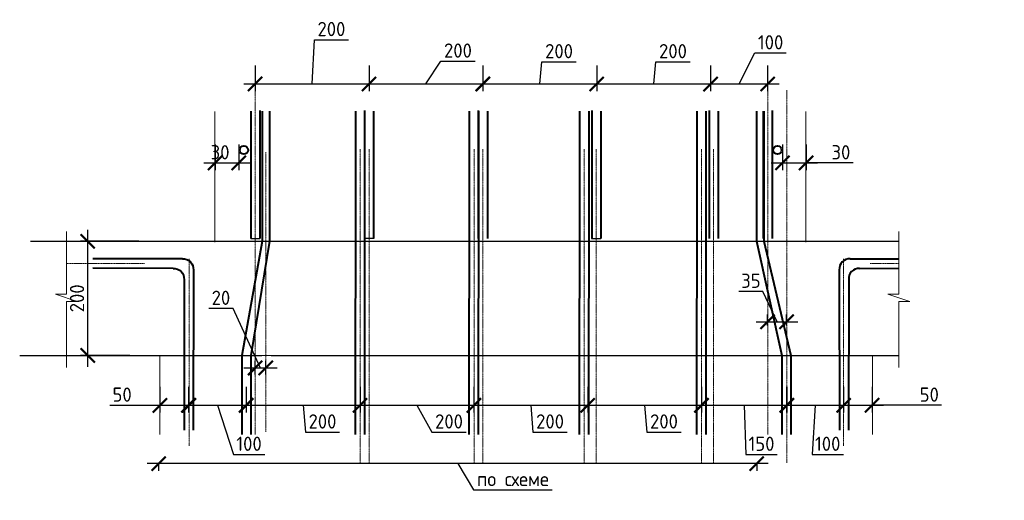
# Model space of a CAD drawing. Header units: millimetres. Extents: x 263826 to 1718326, y -423071 to 70137.
# Tile 10 of 256: x 292068 to 309345, y -176411 to -167985. Entities that reach past the tile are written whole.
import ezdxf

# ---------------------------------------------------------------- set-up
doc = ezdxf.new("R2010")
doc.units = ezdxf.units.MM
doc.linetypes.add('CENTER2', pattern=[28.575, 19.05, -3.175, 3.175, -3.175])
doc.layers.add('РАЗМЕРЫ', color=1, linetype='Continuous', lineweight=9)
doc.styles.add('GOST-2.304_Type-B', font='GOST_Common.ttf')
doc.dimstyles.new('СПДС', dxfattribs={"dimscale": 100, "dimtxt": 2.5, "dimasz": 2.5, "dimexe": 1.25, "dimexo": 0, "dimtad": 1, "dimdec": 0, "dimtxsty": 'GOST-2.304_Type-B', "dimblk": 'ARCHTICK', "dimcen": 2.5, "dimdle": 2, "dimadec": 0, "dimazin": 2, "dimtfac": 0.75, "dimtdec": 0, "dimtmove": 1, "dimatfit": 3, "dimfxl": 1, "dimtolj": 1, "dimarcsym": 1})

# ---------------------------------------------------------------- blocks, each defined once
blk = doc.blocks.new('_ArchTick')
at = {"color": 0, "linetype": 'ByBlock', "const_width": 0.15}
blk.add_lwpolyline([(-0.5, -0.5), (0.5, 0.5)], dxfattribs=at)
blk = doc.blocks.new('*D3584')
at = {"layer": 'DEFPOINTS', "color": 0, "lineweight": 0, "transparency": 16777216}
for p in [(293262, -171870), (294157, -171870, -3100), (293998, -173870, -3100)]:
    blk.add_point(p, dxfattribs=at)
at = {"layer": 'РАЗМЕРЫ', "color": 0, "lineweight": -2, "transparency": 16777216}
for p, q in [((293262, -174070), (293262, -171670)), ((294157, -171870), (293137, -171870)), ((293998, -173870), (293137, -173870))]:
    blk.add_line(p, q, dxfattribs=at)
at = {"layer": 'РАЗМЕРЫ', "color": 0, "lineweight": -2, "transparency": 16777216, "xscale": 250, "yscale": 250, "zscale": 250}
for p, rotation in [((293262, -171870), 90), ((293262, -173870), 270)]:
    blk.add_blockref('_ArchTick', p, dxfattribs=dict(at, rotation=rotation))
at = {"layer": 'РАЗМЕРЫ', "color": 0, "lineweight": 0, "transparency": 16777216, "insert": (293074, -172870), "char_height": 250, "attachment_point": 5, "rotation": 90, "style": 'GOST-2.304_Type-B'}
blk.add_mtext('\\A1;200', dxfattribs=at)
blk = doc.blocks.new('*D3585')
at = {"layer": 'DEFPOINTS', "color": 0, "lineweight": 0, "transparency": 16777216}
for p in [(295496, -170171, -3100), (295911, -170171, -3100), (295911, -170496)]:
    blk.add_point(p, dxfattribs=at)
at = {"layer": 'РАЗМЕРЫ', "color": 0, "lineweight": -2, "transparency": 16777216}
for p, q in [((295496, -170171), (295496, -170621)), ((295911, -170171), (295911, -170621)), ((295296, -170496), (296111, -170496))]:
    blk.add_line(p, q, dxfattribs=at)
at = {"layer": 'РАЗМЕРЫ', "color": 0, "lineweight": -2, "transparency": 16777216, "xscale": 250, "yscale": 250, "zscale": 250, "rotation": 180}
blk.add_blockref('_ArchTick', (295496, -170496), dxfattribs=at)
at = {"layer": 'РАЗМЕРЫ', "color": 0, "lineweight": -2, "transparency": 16777216, "xscale": 250, "yscale": 250, "zscale": 250}
blk.add_blockref('_ArchTick', (295911, -170496), dxfattribs=at)
at = {"layer": 'РАЗМЕРЫ', "color": 0, "lineweight": 0, "transparency": 16777216, "insert": (295584, -170309), "char_height": 250, "attachment_point": 5, "style": 'GOST-2.304_Type-B'}
blk.add_mtext('\\A1;30', dxfattribs=at)
blk = doc.blocks.new('*D3586')
at = {"layer": 'DEFPOINTS', "color": 0, "lineweight": 0, "transparency": 16777216}
for p in [(294528, -174420, -3100), (295028, -174420, -6200), (295028, -174746)]:
    blk.add_point(p, dxfattribs=at)
at = {"layer": 'РАЗМЕРЫ', "color": 0, "lineweight": -2, "transparency": 16777216}
for p, q in [((294528, -174420), (294528, -174871)), ((295028, -174420), (295028, -174871)), ((293652, -174746), (294528, -174746)), ((294328, -174746), (295228, -174746))]:
    blk.add_line(p, q, dxfattribs=at)
at = {"layer": 'РАЗМЕРЫ', "color": 0, "lineweight": -2, "transparency": 16777216, "xscale": 250, "yscale": 250, "zscale": 250, "rotation": 180}
blk.add_blockref('_ArchTick', (294528, -174746), dxfattribs=at)
at = {"layer": 'РАЗМЕРЫ', "color": 0, "lineweight": -2, "transparency": 16777216, "xscale": 250, "yscale": 250, "zscale": 250}
blk.add_blockref('_ArchTick', (295028, -174746), dxfattribs=at)
at = {"layer": 'РАЗМЕРЫ', "color": 0, "lineweight": 0, "transparency": 16777216, "insert": (293865, -174558), "char_height": 250, "attachment_point": 5, "style": 'GOST-2.304_Type-B'}
blk.add_mtext('\\A1;50', dxfattribs=at)
blk = doc.blocks.new('*D3587')
at = {"layer": 'DEFPOINTS', "color": 0, "lineweight": 0, "transparency": 16777216}
for p in [(294506, -175768), (294506, -175768), (305000, -175768)]:
    blk.add_point(p, dxfattribs=at)
at = {"layer": 'РАЗМЕРЫ', "color": 0, "lineweight": -2, "transparency": 16777216}
for p, q in [((305200, -175768), (294306, -175768)), ((294506, -175768), (294506, -175893)), ((299753, -175768), (300029, -176226)), ((305000, -175768), (305000, -175893)), ((300029, -176226), (301414, -176226))]:
    blk.add_line(p, q, dxfattribs=at)
at = {"layer": 'РАЗМЕРЫ', "color": 0, "lineweight": -2, "transparency": 16777216, "xscale": 250, "yscale": 250, "zscale": 250, "rotation": 180}
blk.add_blockref('_ArchTick', (294506, -175768), dxfattribs=at)
at = {"layer": 'РАЗМЕРЫ', "color": 0, "lineweight": -2, "transparency": 16777216, "xscale": 250, "yscale": 250, "zscale": 250}
blk.add_blockref('_ArchTick', (305000, -175768), dxfattribs=at)
at = {"layer": 'РАЗМЕРЫ', "color": 0, "lineweight": 0, "transparency": 16777216, "insert": (300722, -176038), "char_height": 250, "attachment_point": 5, "style": 'GOST-2.304_Type-B'}
blk.add_mtext('\\A1;по схеме', dxfattribs=at)
blk = doc.blocks.new('*D3588')
at = {"layer": 'DEFPOINTS', "color": 0, "lineweight": 0, "transparency": 16777216}
for p in [(298040, -174420, -3100), (300039, -174420, -6200), (300039, -174746)]:
    blk.add_point(p, dxfattribs=at)
at = {"layer": 'РАЗМЕРЫ', "color": 0, "lineweight": -2, "transparency": 16777216}
for p, q in [((298040, -174420), (298040, -174871)), ((300039, -174420), (300039, -174871)), ((297840, -174746), (300239, -174746)), ((299039, -174746), (299301, -175217)), ((299301, -175217), (299901, -175217))]:
    blk.add_line(p, q, dxfattribs=at)
at = {"layer": 'РАЗМЕРЫ', "color": 0, "lineweight": -2, "transparency": 16777216, "xscale": 250, "yscale": 250, "zscale": 250, "rotation": 180}
blk.add_blockref('_ArchTick', (298040, -174746), dxfattribs=at)
at = {"layer": 'РАЗМЕРЫ', "color": 0, "lineweight": -2, "transparency": 16777216, "xscale": 250, "yscale": 250, "zscale": 250}
blk.add_blockref('_ArchTick', (300039, -174746), dxfattribs=at)
at = {"layer": 'РАЗМЕРЫ', "color": 0, "lineweight": 0, "transparency": 16777216, "insert": (299601, -175029), "char_height": 250, "attachment_point": 5, "style": 'GOST-2.304_Type-B'}
blk.add_mtext('\\A1;200', dxfattribs=at)
blk = doc.blocks.new('*D3589')
at = {"layer": 'DEFPOINTS', "color": 0, "lineweight": 0, "transparency": 16777216}
for p in [(300037, -174420, -3100), (302035, -174420, -6200), (302035, -174746)]:
    blk.add_point(p, dxfattribs=at)
at = {"layer": 'РАЗМЕРЫ', "color": 0, "lineweight": -2, "transparency": 16777216}
for p, q in [((300037, -174420), (300037, -174871)), ((302035, -174420), (302035, -174871)), ((299837, -174746), (302235, -174746)), ((301036, -174746), (301074, -175217)), ((301074, -175217), (301674, -175217))]:
    blk.add_line(p, q, dxfattribs=at)
at = {"layer": 'РАЗМЕРЫ', "color": 0, "lineweight": -2, "transparency": 16777216, "xscale": 250, "yscale": 250, "zscale": 250, "rotation": 180}
blk.add_blockref('_ArchTick', (300037, -174746), dxfattribs=at)
at = {"layer": 'РАЗМЕРЫ', "color": 0, "lineweight": -2, "transparency": 16777216, "xscale": 250, "yscale": 250, "zscale": 250}
blk.add_blockref('_ArchTick', (302035, -174746), dxfattribs=at)
at = {"layer": 'РАЗМЕРЫ', "color": 0, "lineweight": 0, "transparency": 16777216, "insert": (301374, -175029), "char_height": 250, "attachment_point": 5, "style": 'GOST-2.304_Type-B'}
blk.add_mtext('\\A1;200', dxfattribs=at)
blk = doc.blocks.new('*D3590')
at = {"layer": 'DEFPOINTS', "color": 0, "lineweight": 0, "transparency": 16777216}
for p in [(304030, -174420, -3100), (305529, -174420, -6200), (305529, -174746)]:
    blk.add_point(p, dxfattribs=at)
at = {"layer": 'РАЗМЕРЫ', "color": 0, "lineweight": -2, "transparency": 16777216}
for p, q in [((304030, -174420), (304030, -174871)), ((305529, -174420), (305529, -174871)), ((303830, -174746), (305729, -174746)), ((304779, -174746), (304809, -175608)), ((304809, -175608), (305359, -175608))]:
    blk.add_line(p, q, dxfattribs=at)
at = {"layer": 'РАЗМЕРЫ', "color": 0, "lineweight": -2, "transparency": 16777216, "xscale": 250, "yscale": 250, "zscale": 250, "rotation": 180}
blk.add_blockref('_ArchTick', (304030, -174746), dxfattribs=at)
at = {"layer": 'РАЗМЕРЫ', "color": 0, "lineweight": -2, "transparency": 16777216, "xscale": 250, "yscale": 250, "zscale": 250}
blk.add_blockref('_ArchTick', (305529, -174746), dxfattribs=at)
at = {"layer": 'РАЗМЕРЫ', "color": 0, "lineweight": 0, "transparency": 16777216, "insert": (305084, -175420), "char_height": 250, "attachment_point": 5, "style": 'GOST-2.304_Type-B'}
blk.add_mtext('\\A1;150', dxfattribs=at)
blk = doc.blocks.new('*D3591')
at = {"layer": 'DEFPOINTS', "color": 0, "lineweight": 0, "transparency": 16777216}
for p in [(296042, -174420, -3100), (298040, -174420, -6200), (298040, -174746)]:
    blk.add_point(p, dxfattribs=at)
at = {"layer": 'РАЗМЕРЫ', "color": 0, "lineweight": -2, "transparency": 16777216}
for p, q in [((296042, -174420), (296042, -174871)), ((298040, -174420), (298040, -174871)), ((295842, -174746), (298240, -174746)), ((297041, -174746), (297081, -175217)), ((297081, -175217), (297681, -175217))]:
    blk.add_line(p, q, dxfattribs=at)
at = {"layer": 'РАЗМЕРЫ', "color": 0, "lineweight": -2, "transparency": 16777216, "xscale": 250, "yscale": 250, "zscale": 250, "rotation": 180}
blk.add_blockref('_ArchTick', (296042, -174746), dxfattribs=at)
at = {"layer": 'РАЗМЕРЫ', "color": 0, "lineweight": -2, "transparency": 16777216, "xscale": 250, "yscale": 250, "zscale": 250}
blk.add_blockref('_ArchTick', (298040, -174746), dxfattribs=at)
at = {"layer": 'РАЗМЕРЫ', "color": 0, "lineweight": 0, "transparency": 16777216, "insert": (297381, -175029), "char_height": 250, "attachment_point": 5, "style": 'GOST-2.304_Type-B'}
blk.add_mtext('\\A1;200', dxfattribs=at)
blk = doc.blocks.new('*D3592')
at = {"layer": 'DEFPOINTS', "color": 0, "lineweight": 0, "transparency": 16777216}
for p in [(295038, -174420, -3100), (296040, -174420, -6200), (296040, -174746)]:
    blk.add_point(p, dxfattribs=at)
at = {"layer": 'РАЗМЕРЫ', "color": 0, "lineweight": -2, "transparency": 16777216}
for p, q in [((295038, -174420), (295038, -174871)), ((296040, -174420), (296040, -174871)), ((294838, -174746), (296240, -174746)), ((295539, -174746), (295817, -175608)), ((295817, -175608), (296367, -175608))]:
    blk.add_line(p, q, dxfattribs=at)
at = {"layer": 'РАЗМЕРЫ', "color": 0, "lineweight": -2, "transparency": 16777216, "xscale": 250, "yscale": 250, "zscale": 250, "rotation": 180}
blk.add_blockref('_ArchTick', (295038, -174746), dxfattribs=at)
at = {"layer": 'РАЗМЕРЫ', "color": 0, "lineweight": -2, "transparency": 16777216, "xscale": 250, "yscale": 250, "zscale": 250}
blk.add_blockref('_ArchTick', (296040, -174746), dxfattribs=at)
at = {"layer": 'РАЗМЕРЫ', "color": 0, "lineweight": 0, "transparency": 16777216, "insert": (296092, -175420), "char_height": 250, "attachment_point": 5, "style": 'GOST-2.304_Type-B'}
blk.add_mtext('\\A1;100', dxfattribs=at)
blk = doc.blocks.new('*D3601')
at = {"layer": 'DEFPOINTS', "color": 0, "lineweight": 0, "transparency": 16777216}
for p in [(296199, -174092), (296199, -174203), (296386, -174203)]:
    blk.add_point(p, dxfattribs=at)
at = {"layer": 'РАЗМЕРЫ', "color": 0, "lineweight": -2, "transparency": 16777216}
for p, q in [((295812, -173049), (295387, -173049)), ((296293, -174092), (295812, -173049)), ((296199, -174203), (296199, -173967)), ((296386, -174203), (296386, -173967)), ((296586, -174092), (295999, -174092))]:
    blk.add_line(p, q, dxfattribs=at)
at = {"layer": 'РАЗМЕРЫ', "color": 0, "lineweight": -2, "transparency": 16777216, "xscale": 250, "yscale": 250, "zscale": 250, "rotation": 180}
blk.add_blockref('_ArchTick', (296199, -174092), dxfattribs=at)
at = {"layer": 'РАЗМЕРЫ', "color": 0, "lineweight": -2, "transparency": 16777216, "xscale": 250, "yscale": 250, "zscale": 250}
blk.add_blockref('_ArchTick', (296386, -174092), dxfattribs=at)
at = {"layer": 'РАЗМЕРЫ', "color": 0, "lineweight": 0, "transparency": 16777216, "insert": (295599, -172861), "char_height": 250, "attachment_point": 5, "style": 'GOST-2.304_Type-B'}
blk.add_mtext('\\A1;20', dxfattribs=at)
blk = doc.blocks.new('*D3593')
at = {"layer": 'DEFPOINTS', "color": 0, "lineweight": 0, "transparency": 16777216}
for p in [(298198, -168787, -3100), (300196, -168787, -6200), (300196, -169112)]:
    blk.add_point(p, dxfattribs=at)
at = {"layer": 'РАЗМЕРЫ', "color": 0, "lineweight": -2, "transparency": 16777216}
for p, q in [((298198, -168787), (298198, -169237)), ((299197, -169112), (299458, -168713)), ((299458, -168713), (300058, -168713)), ((300196, -168787), (300196, -169237)), ((297998, -169112), (300396, -169112))]:
    blk.add_line(p, q, dxfattribs=at)
at = {"layer": 'РАЗМЕРЫ', "color": 0, "lineweight": -2, "transparency": 16777216, "xscale": 250, "yscale": 250, "zscale": 250, "rotation": 180}
blk.add_blockref('_ArchTick', (298198, -169112), dxfattribs=at)
at = {"layer": 'РАЗМЕРЫ', "color": 0, "lineweight": -2, "transparency": 16777216, "xscale": 250, "yscale": 250, "zscale": 250}
blk.add_blockref('_ArchTick', (300196, -169112), dxfattribs=at)
at = {"layer": 'РАЗМЕРЫ', "color": 0, "lineweight": 0, "transparency": 16777216, "insert": (299758, -168526), "char_height": 250, "attachment_point": 5, "style": 'GOST-2.304_Type-B'}
blk.add_mtext('\\A1;200', dxfattribs=at)
blk = doc.blocks.new('*D3594')
at = {"layer": 'DEFPOINTS', "color": 0, "lineweight": 0, "transparency": 16777216}
for p in [(300194, -168787, -3100), (302193, -168787, -6200), (302193, -169112)]:
    blk.add_point(p, dxfattribs=at)
at = {"layer": 'РАЗМЕРЫ', "color": 0, "lineweight": -2, "transparency": 16777216}
for p, q in [((300194, -168787), (300194, -169237)), ((301193, -169112), (301232, -168724)), ((301232, -168724), (301832, -168724)), ((302193, -168787), (302193, -169237)), ((299994, -169112), (302393, -169112))]:
    blk.add_line(p, q, dxfattribs=at)
at = {"layer": 'РАЗМЕРЫ', "color": 0, "lineweight": -2, "transparency": 16777216, "xscale": 250, "yscale": 250, "zscale": 250, "rotation": 180}
blk.add_blockref('_ArchTick', (300194, -169112), dxfattribs=at)
at = {"layer": 'РАЗМЕРЫ', "color": 0, "lineweight": -2, "transparency": 16777216, "xscale": 250, "yscale": 250, "zscale": 250}
blk.add_blockref('_ArchTick', (302193, -169112), dxfattribs=at)
at = {"layer": 'РАЗМЕРЫ', "color": 0, "lineweight": 0, "transparency": 16777216, "insert": (301532, -168537), "char_height": 250, "attachment_point": 5, "style": 'GOST-2.304_Type-B'}
blk.add_mtext('\\A1;200', dxfattribs=at)
blk = doc.blocks.new('*D3595')
at = {"layer": 'DEFPOINTS', "color": 0, "lineweight": 0, "transparency": 16777216}
for p in [(304190, -168787, -3100), (305192, -168787, -6200), (305192, -169112)]:
    blk.add_point(p, dxfattribs=at)
at = {"layer": 'РАЗМЕРЫ', "color": 0, "lineweight": -2, "transparency": 16777216}
for p, q in [((304691, -169112), (304969, -168568)), ((304969, -168568), (305519, -168568)), ((304190, -168787), (304190, -169237)), ((305192, -168787), (305192, -169237)), ((303990, -169112), (305392, -169112))]:
    blk.add_line(p, q, dxfattribs=at)
at = {"layer": 'РАЗМЕРЫ', "color": 0, "lineweight": -2, "transparency": 16777216, "xscale": 250, "yscale": 250, "zscale": 250, "rotation": 180}
blk.add_blockref('_ArchTick', (304190, -169112), dxfattribs=at)
at = {"layer": 'РАЗМЕРЫ', "color": 0, "lineweight": -2, "transparency": 16777216, "xscale": 250, "yscale": 250, "zscale": 250}
blk.add_blockref('_ArchTick', (305192, -169112), dxfattribs=at)
at = {"layer": 'РАЗМЕРЫ', "color": 0, "lineweight": 0, "transparency": 16777216, "insert": (305244, -168381), "char_height": 250, "attachment_point": 5, "style": 'GOST-2.304_Type-B'}
blk.add_mtext('\\A1;100', dxfattribs=at)
blk = doc.blocks.new('*D3596')
at = {"layer": 'DEFPOINTS', "color": 0, "lineweight": 0, "transparency": 16777216}
for p in [(296199, -168787, -3100), (298198, -168787, -6200), (298198, -169112)]:
    blk.add_point(p, dxfattribs=at)
at = {"layer": 'РАЗМЕРЫ', "color": 0, "lineweight": -2, "transparency": 16777216}
for p, q in [((297198, -169112), (297238, -168337)), ((297238, -168337), (297838, -168337)), ((296199, -168787), (296199, -169237)), ((298198, -168787), (298198, -169237)), ((295999, -169112), (298398, -169112))]:
    blk.add_line(p, q, dxfattribs=at)
at = {"layer": 'РАЗМЕРЫ', "color": 0, "lineweight": -2, "transparency": 16777216, "xscale": 250, "yscale": 250, "zscale": 250, "rotation": 180}
blk.add_blockref('_ArchTick', (296199, -169112), dxfattribs=at)
at = {"layer": 'РАЗМЕРЫ', "color": 0, "lineweight": -2, "transparency": 16777216, "xscale": 250, "yscale": 250, "zscale": 250}
blk.add_blockref('_ArchTick', (298198, -169112), dxfattribs=at)
at = {"layer": 'РАЗМЕРЫ', "color": 0, "lineweight": 0, "transparency": 16777216, "insert": (297538, -168149), "char_height": 250, "attachment_point": 5, "style": 'GOST-2.304_Type-B'}
blk.add_mtext('\\A1;200', dxfattribs=at)
blk = doc.blocks.new('*D3597')
at = {"layer": 'DEFPOINTS', "color": 0, "lineweight": 0, "transparency": 16777216}
for p in [(305453, -170171, -3100), (305868, -170171, -3100), (305868, -170496)]:
    blk.add_point(p, dxfattribs=at)
at = {"layer": 'РАЗМЕРЫ', "color": 0, "lineweight": -2, "transparency": 16777216}
for p, q in [((305453, -170171), (305453, -170621)), ((305868, -170171), (305868, -170621)), ((305253, -170496), (306068, -170496)), ((306691, -170496), (305868, -170496))]:
    blk.add_line(p, q, dxfattribs=at)
at = {"layer": 'РАЗМЕРЫ', "color": 0, "lineweight": -2, "transparency": 16777216, "xscale": 250, "yscale": 250, "zscale": 250, "rotation": 180}
blk.add_blockref('_ArchTick', (305453, -170496), dxfattribs=at)
at = {"layer": 'РАЗМЕРЫ', "color": 0, "lineweight": -2, "transparency": 16777216, "xscale": 250, "yscale": 250, "zscale": 250}
blk.add_blockref('_ArchTick', (305868, -170496), dxfattribs=at)
at = {"layer": 'РАЗМЕРЫ', "color": 0, "lineweight": 0, "transparency": 16777216, "insert": (306478, -170309), "char_height": 250, "attachment_point": 5, "style": 'GOST-2.304_Type-B'}
blk.add_mtext('\\A1;30', dxfattribs=at)
blk = doc.blocks.new('*D3598')
at = {"layer": 'DEFPOINTS', "color": 0, "lineweight": 0, "transparency": 16777216}
for p in [(305525, -174420, -3100), (306525, -174420, -6200), (306525, -174746)]:
    blk.add_point(p, dxfattribs=at)
at = {"layer": 'РАЗМЕРЫ', "color": 0, "lineweight": -2, "transparency": 16777216}
for p, q in [((305525, -174420), (305525, -174871)), ((306525, -174420), (306525, -174871)), ((305325, -174746), (306725, -174746)), ((306025, -174746), (305971, -175608)), ((305971, -175608), (306521, -175608))]:
    blk.add_line(p, q, dxfattribs=at)
at = {"layer": 'РАЗМЕРЫ', "color": 0, "lineweight": -2, "transparency": 16777216, "xscale": 250, "yscale": 250, "zscale": 250, "rotation": 180}
blk.add_blockref('_ArchTick', (305525, -174746), dxfattribs=at)
at = {"layer": 'РАЗМЕРЫ', "color": 0, "lineweight": -2, "transparency": 16777216, "xscale": 250, "yscale": 250, "zscale": 250}
blk.add_blockref('_ArchTick', (306525, -174746), dxfattribs=at)
at = {"layer": 'РАЗМЕРЫ', "color": 0, "lineweight": 0, "transparency": 16777216, "insert": (306246, -175420), "char_height": 250, "attachment_point": 5, "style": 'GOST-2.304_Type-B'}
blk.add_mtext('\\A1;100', dxfattribs=at)
blk = doc.blocks.new('*D3599')
at = {"layer": 'DEFPOINTS', "color": 0, "lineweight": 0, "transparency": 16777216}
for p in [(305524, -173281), (305190, -173346), (305524, -173346)]:
    blk.add_point(p, dxfattribs=at)
at = {"layer": 'РАЗМЕРЫ', "color": 0, "lineweight": -2, "transparency": 16777216}
for p, q in [((305110, -172749), (304685, -172749)), ((305357, -173281), (305110, -172749)), ((304990, -173281), (305724, -173281)), ((305190, -173346), (305190, -173156)), ((305524, -173346), (305524, -173156))]:
    blk.add_line(p, q, dxfattribs=at)
at = {"layer": 'РАЗМЕРЫ', "color": 0, "lineweight": -2, "transparency": 16777216, "xscale": 250, "yscale": 250, "zscale": 250, "rotation": 180}
blk.add_blockref('_ArchTick', (305190, -173281), dxfattribs=at)
at = {"layer": 'РАЗМЕРЫ', "color": 0, "lineweight": -2, "transparency": 16777216, "xscale": 250, "yscale": 250, "zscale": 250}
blk.add_blockref('_ArchTick', (305524, -173281), dxfattribs=at)
at = {"layer": 'РАЗМЕРЫ', "color": 0, "lineweight": 0, "transparency": 16777216, "insert": (304898, -172562), "char_height": 250, "attachment_point": 5, "style": 'GOST-2.304_Type-B'}
blk.add_mtext('\\A1;35', dxfattribs=at)
blk = doc.blocks.new('*D3600')
at = {"layer": 'DEFPOINTS', "color": 0, "lineweight": 0, "transparency": 16777216}
for p in [(306525, -174420, -3100), (307025, -174420, -6200), (307025, -174746)]:
    blk.add_point(p, dxfattribs=at)
at = {"layer": 'РАЗМЕРЫ', "color": 0, "lineweight": -2, "transparency": 16777216}
for p, q in [((306525, -174420), (306525, -174871)), ((307025, -174420), (307025, -174871)), ((306325, -174746), (307225, -174746)), ((308240, -174746), (307025, -174746))]:
    blk.add_line(p, q, dxfattribs=at)
at = {"layer": 'РАЗМЕРЫ', "color": 0, "lineweight": -2, "transparency": 16777216, "xscale": 250, "yscale": 250, "zscale": 250, "rotation": 180}
blk.add_blockref('_ArchTick', (306525, -174746), dxfattribs=at)
at = {"layer": 'РАЗМЕРЫ', "color": 0, "lineweight": -2, "transparency": 16777216, "xscale": 250, "yscale": 250, "zscale": 250}
blk.add_blockref('_ArchTick', (307025, -174746), dxfattribs=at)
at = {"layer": 'РАЗМЕРЫ', "color": 0, "lineweight": 0, "transparency": 16777216, "insert": (308028, -174558), "char_height": 250, "attachment_point": 5, "style": 'GOST-2.304_Type-B'}
blk.add_mtext('\\A1;50', dxfattribs=at)
blk = doc.blocks.new('*D3582')
at = {"layer": 'DEFPOINTS', "color": 0, "lineweight": 0, "transparency": 16777216}
for p in [(302193, -168787, -3100), (304192, -168787, -6200), (304192, -169112)]:
    blk.add_point(p, dxfattribs=at)
at = {"layer": 'РАЗМЕРЫ', "color": 0, "lineweight": -2, "transparency": 16777216}
for p, q in [((302193, -168787), (302193, -169237)), ((303193, -169112), (303231, -168724)), ((303231, -168724), (303831, -168724)), ((304192, -168787), (304192, -169237)), ((301993, -169112), (304392, -169112))]:
    blk.add_line(p, q, dxfattribs=at)
at = {"layer": 'РАЗМЕРЫ', "color": 0, "lineweight": -2, "transparency": 16777216, "xscale": 250, "yscale": 250, "zscale": 250, "rotation": 180}
blk.add_blockref('_ArchTick', (302193, -169112), dxfattribs=at)
at = {"layer": 'РАЗМЕРЫ', "color": 0, "lineweight": -2, "transparency": 16777216, "xscale": 250, "yscale": 250, "zscale": 250}
blk.add_blockref('_ArchTick', (304192, -169112), dxfattribs=at)
at = {"layer": 'РАЗМЕРЫ', "color": 0, "lineweight": 0, "transparency": 16777216, "insert": (303531, -168537), "char_height": 250, "attachment_point": 5, "style": 'GOST-2.304_Type-B'}
blk.add_mtext('\\A1;200', dxfattribs=at)
blk = doc.blocks.new('*D3583')
at = {"layer": 'DEFPOINTS', "color": 0, "lineweight": 0, "transparency": 16777216}
for p in [(302035, -174420, -3100), (304034, -174420, -6200), (304034, -174746)]:
    blk.add_point(p, dxfattribs=at)
at = {"layer": 'РАЗМЕРЫ', "color": 0, "lineweight": -2, "transparency": 16777216}
for p, q in [((302035, -174420), (302035, -174871)), ((304034, -174420), (304034, -174871)), ((301835, -174746), (304234, -174746)), ((303034, -174746), (303073, -175217)), ((303073, -175217), (303673, -175217))]:
    blk.add_line(p, q, dxfattribs=at)
at = {"layer": 'РАЗМЕРЫ', "color": 0, "lineweight": -2, "transparency": 16777216, "xscale": 250, "yscale": 250, "zscale": 250, "rotation": 180}
blk.add_blockref('_ArchTick', (302035, -174746), dxfattribs=at)
at = {"layer": 'РАЗМЕРЫ', "color": 0, "lineweight": -2, "transparency": 16777216, "xscale": 250, "yscale": 250, "zscale": 250}
blk.add_blockref('_ArchTick', (304034, -174746), dxfattribs=at)
at = {"layer": 'РАЗМЕРЫ', "color": 0, "lineweight": 0, "transparency": 16777216, "insert": (303373, -175029), "char_height": 250, "attachment_point": 5, "style": 'GOST-2.304_Type-B'}
blk.add_mtext('\\A1;200', dxfattribs=at)

msp = doc.modelspace()

# ---------------------------------------------------------------- linework, layer by layer
at = {"color": 0, "linetype": 'CENTER2', "lineweight": 18}
for p, q in [((296199.12966, -169228.69496), (296199.12966, -175257.76279)), ((305193.57141, -169228.69496), (305193.57141, -175257.76279)), ((305529.00702, -169218.35475, 6200), (305529.00702, -175753.46347, 6200)), ((296386.26848, -170305.86218), (296386.26848, -175211.75414)), ((298042.10836, -170255.86218, 3100), (298042.10836, -175768.07302, 3100)), ((298197.26425, -170255.86218, 3100), (298197.26425, -175768.07302, 3100)), ((300039.54502, -170255.86218, 3100), (300039.54502, -175768.07302, 3100)), ((300194.58728, -170255.86218, 3100), (300194.58728, -175768.07302, 3100)), ((301974.28936, -170255.86218, 3100), (301974.28936, -175768.07302, 3100)), ((302185.67427, -170255.86218, 3100), (302185.67427, -175768.07302, 3100)), ((304031.9912, -170255.86218, 3100), (304031.9912, -175768.07302, 3100)), ((304243.3761, -170255.86218, 3100), (304243.3761, -175768.07302, 3100)), ((295041.93181, -172178.23819, 3100), (295041.93181, -175457.94035, 3100)), ((306523.52366, -172178.23819, 3100), (306523.52366, -175457.94035, 3100)), ((294257.6958, -172259.89696, 3100), (292886.18777, -172259.89696, 3100)), ((306989.58237, -172259.89696, 3100), (307488.39431, -172259.89696, 3100))]:
    msp.add_line(p, q, dxfattribs=at)
at = {"color": 0, "lineweight": 40}
for p, q in [((296122.14183, -169588.16353, 3100), (296122.14183, -171819.60848, 3100)), ((296282.14183, -169578.3062, 3100), (296282.14183, -171819.60848, 3100)), ((298117.26425, -169578.3062, 3100), (298117.26425, -171819.60848, 3100)), ((298277.26425, -169588.16353, 3100), (298277.26425, -171819.60848, 3100)), ((300114.58728, -169578.3062, 3100), (300114.58728, -171819.60848, 3100)), ((300274.58728, -169588.16353, 3100), (300274.58728, -171819.60848, 3100)), ((302105.67427, -169578.3062, 3100), (302105.67427, -171819.60848, 3100)), ((302265.67427, -169588.16353, 3100), (302265.67427, -171819.60848, 3100)), ((304163.3761, -169578.3062, 3100), (304163.3761, -171819.60848, 3100)), ((304323.3761, -169588.16353, 3100), (304323.3761, -171819.60848, 3100)), ((305113.0067, -169588.16353, 3100), (305113.0067, -171819.60848, 3100)), ((305273.0067, -169578.3062, 3100), (305273.0067, -171819.60848, 3100))]:
    msp.add_line(p, q, dxfattribs=at)
at = {"color": 0, "lineweight": 30}
for p, q in [((292255.39328, -171869.60848), (297073.84368, -171869.60848)), ((296122.14183, -171819.60848, 3100), (296282.14183, -171819.60848, 3100)), ((297067.13063, -171869.60848), (307493.56193, -171869.60848)), ((298279.19143, -171819.60848, 3100), (298119.19143, -171819.60848, 3100)), ((302104.14779, -171819.60848, 3100), (302264.14779, -171819.60848, 3100)), ((292067.72765, -173869.60848), (296319.49021, -173869.60848)), ((296479.49021, -173869.60848), (307493.56193, -173869.60848))]:
    msp.add_line(p, q, dxfattribs=at)
at = {"lineweight": 15}
for p, q in [((296319.49021, -173869.60848), (296479.49021, -173869.60848)), ((297582.14526, -173869.60848), (297422.14526, -173869.60848))]:
    msp.add_line(p, q, dxfattribs=at)
at = {"color": 0, "lineweight": 40}
for points in [[(296324.99957, -169590.10448), (296324.99957, -171869.60848), (295965.42472, -173869.60848), (295965.42472, -175257.76279)], [(296453.46727, -169590.10448), (296453.46727, -171869.60848), (296125.42472, -173869.60848), (296125.42472, -175257.76279)], [(297959.56064, -169590.10448), (297959.56064, -171869.60848), (297953.97703, -173869.60848), (297953.97703, -175257.76279)], [(298119.56064, -169590.10448), (298119.56064, -171869.60848), (298117.70067, -173869.60848), (298117.70067, -175257.76279)], [(299956.9973, -169590.10448), (299956.9973, -171869.60848), (299951.41369, -173869.60848), (299951.41369, -175257.76279)], [(300116.9973, -169590.10448), (300116.9973, -171869.60848), (300115.13734, -173869.60848), (300115.13734, -175257.76279)], [(301891.74164, -169590.10448), (301891.74164, -171869.60848), (301886.15803, -173869.60848), (301886.15803, -175257.76279)], [(302051.74164, -169590.10448), (302051.74164, -171869.60848), (302049.88167, -173869.60848), (302049.88167, -175257.76279)], [(303949.44348, -169590.10448), (303949.44348, -171869.60848), (303943.85987, -173869.60848), (303943.85987, -175257.76279)], [(304109.44348, -169590.10448), (304109.44348, -171869.60848), (304107.58351, -173869.60848), (304107.58351, -175257.76279)], [(304996.58446, -169590.10448), (304996.58446, -171869.60848), (305439.62701, -173869.60848), (305439.62701, -175257.76279)], [(305125.05216, -169590.10448), (305125.05216, -171869.60848), (305599.62701, -173869.60848), (305599.62701, -175257.76279)], [(294923.45351, -172177.34924), (293353.22809, -172177.34924)], [(306642.00196, -172177.34924), (307488.39431, -172177.34924)], [(294760.3465, -172346.52406), (293353.22809, -172340.42404)], [(306805.10897, -172346.52406), (307488.39431, -172343.56194)]]:
    msp.add_lwpolyline(points, dxfattribs=at)
at = {"linetype": 'ByBlock', "lineweight": 18}
for points in [[(292887.76142, -171696.41619), (292887.76142, -172797.5172), (292696.47627, -172797.5172), (293079.04656, -172925.04063), (292887.76142, -172925.04063), (292887.76142, -174081.9162)], [(307493.56193, -171696.41619), (307493.56193, -172797.5172), (307302.27678, -172797.5172), (307684.84708, -172925.04063), (307493.56193, -172925.04063), (307493.56193, -174081.9162)]]:
    msp.add_lwpolyline(points, dxfattribs=at)
at = {"color": 0, "lineweight": 40}
for points in [[(294923.48608, -172178.1983, -0.4476921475), (295115.43105, -172372.27997), (295114.10157, -175179.09145)], [(306641.96939, -172178.1983, 0.4476921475), (306450.02442, -172372.27997), (306451.3539, -175179.09145)], [(294759.59426, -172347.14004, -0.4476921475), (294951.53923, -172541.22171), (294953.6323, -175179.09145)], [(306805.86121, -172347.14004, 0.4476921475), (306613.91624, -172541.22171), (306611.82316, -175179.09145)]]:
    msp.add_lwpolyline(points, format="xyb", dxfattribs=at)
for centre in [(296001.92673, -170271.38033), (305364.29124, -170271.38033)]:
    msp.add_circle(centre, 72.93998, dxfattribs=at)
at = {"layer": 'РАЗМЕРЫ', "color": 1}
for p, q in [((295493.37851, -171886.11877), (295493.37851, -169593.21779)), ((305863.35042, -171886.11877), (305863.35042, -169593.21779)), ((294527.66508, -175257.76279), (294527.66508, -173869.60848)), ((307032.35344, -175257.76279), (307032.35344, -173869.60848))]:
    msp.add_line(p, q, dxfattribs=at)

# ---------------------------------------------------------------- dimensions: what is measured, and where the dimension line sits
at = {"layer": 'РАЗМЕРЫ', "color": 146, "lineweight": 0, "true_color": 0x006272}
for base, p1, p2, override, picture, middle in [((298197.5376, -169111.7973, 6200), (296199.18052, -168786.69168, 3100), (298197.5376, -168786.69168), {"dimlfac": 0.1}, '*D3596', (297300.671, -168336.64012, 6200)), ((305192.2942, -169111.7973, 6200), (304190.06947, -168786.69168, 3100), (305192.2942, -168786.69168), {"dimlfac": 0.1}, '*D3595', (305031.65247, -168568.34781, 6200)), ((300196.01739, -169111.7973, 6200), (298197.66032, -168786.69168, 3100), (300196.01739, -168786.69168), {"dimlfac": 0.1}, '*D3593', (299520.61474, -168713.14399, 6200)), ((302192.51774, -169111.7973, 6200), (300194.16066, -168786.69168, 3100), (302192.51774, -168786.69168), {"dimlfac": 0.1}, '*D3594', (301294.3353, -168724.2181, 6200)), ((304191.68386, -169111.7973, 6200), (302193.32679, -168786.69168, 3100), (304191.68386, -168786.69168), {"dimlfac": 0.1}, '*D3582', (303293.50142, -168724.2181, 6200)), ((305524.08446, -173280.5408), (305190.3931, -173346.46991), (305524.08446, -173346.46991), {"dimlfac": 0.1, "dimrnd": 5}, '*D3599', (305047.65023, -172749.2908)), ((295027.66508, -174745.57526, 6200), (294527.66508, -174420.46963, 3100), (295027.66508, -174420.46963), {"dimlfac": 0.1}, '*D3586', (293864.80982, -174745.57526, 6200)), ((296040.13619, -174745.57526, 6200), (295037.91146, -174420.46963, 3100), (296040.13619, -174420.46963), {"dimlfac": 0.1}, '*D3592', (295879.49446, -175607.97539, 6200)), ((298040.13553, -174745.57526, 6200), (296041.77846, -174420.46963, 3100), (298040.13553, -174420.46963), {"dimlfac": 0.1}, '*D3591', (297143.26893, -175216.97586, 6200)), ((300038.61532, -174745.57526, 6200), (298040.25825, -174420.46963, 3100), (300038.61532, -174420.46963), {"dimlfac": 0.1}, '*D3588', (299363.21267, -175216.97586, 6200)), ((302035.11567, -174745.57526, 6200), (300036.7586, -174420.46963, 3100), (302035.11567, -174420.46963), {"dimlfac": 0.1}, '*D3589', (301136.93323, -175216.97586, 6200)), ((304033.62046, -174745.57526, 6200), (302035.26339, -174420.46963, 3100), (304033.62046, -174420.46963), {"dimlfac": 0.1}, '*D3583', (303135.43802, -175216.97586, 6200)), ((305529.00702, -174745.57526, 6200), (304029.67293, -174420.46963, 3100), (305529.00702, -174420.46963), {"dimlfac": 0.1}, '*D3590', (304871.25593, -175607.97539, 6200)), ((306524.74169, -174745.57526, 6200), (305525.46418, -174420.46963, 3100), (306524.74169, -174420.46963), {"dimlfac": 0.1}, '*D3598', (306033.89418, -175607.97539, 6200)), ((307024.74581, -174745.57526, 6200), (306524.74581, -174420.46963, 3100), (307024.74581, -174420.46963), {"dimlfac": 0.1}, '*D3600', (308027.52876, -174745.57526, 6200))]:
    dim = msp.add_linear_dim(base=base, p1=p1, p2=p2, dimstyle='СПДС', override=override, dxfattribs=at)
    dim.commit()
    dim.dimension.update_dxf_attribs({"geometry": picture, "text_midpoint": middle, "dimtype": 160})
for base, p1, p2, text, picture, middle in [((295911.31989, -170496.47361, 3100), (295496.02244, -170171.36799), (295911.31989, -170171.36799), '30', '*D3585', (295583.52325, -170496.47361, 3100)), ((305868.45017, -170496.47361, 3100), (305453.15271, -170171.36799), (305868.45017, -170171.36799), '30', '*D3597', (306478.41518, -170496.47361, 3100)), ((294505.75368, -175767.77451), (304999.81398, -175767.77451), (294505.75368, -175767.77451), 'по схеме', '*D3587', (300091.36031, -176225.79153))]:
    dim = msp.add_linear_dim(base=base, p1=p1, p2=p2, text=text, dimstyle='СПДС', override={"dimlfac": 0.1}, dxfattribs=at)
    dim.commit()
    dim.dimension.update_dxf_attribs({"geometry": picture, "text_midpoint": middle, "dimtype": 160})
dim = msp.add_linear_dim(base=(293261.74299, -171869.60848, 3100), p1=(293998.06993, -173869.60848), p2=(294157.13472, -171869.60848), angle=90, dimstyle='СПДС', override={"dimlfac": 0.1}, dxfattribs=at)
dim.commit()
dim.dimension.update_dxf_attribs({"geometry": '*D3584', "text_midpoint": (293074.24299, -172869.60848, 3100)})
at = {"layer": 'РАЗМЕРЫ', "color": 146, "lineweight": 0}
dim = msp.add_linear_dim(base=(296199.12966, -174091.80671), p1=(296386.26848, -174203.0193), p2=(296199.12966, -174203.0193), dimstyle='СПДС', override={"dimlfac": 0.1, "dimrnd": 5}, dxfattribs=at)
dim.commit()
dim.dimension.update_dxf_attribs({"geometry": '*D3601', "text_midpoint": (295749.08253, -173048.55268), "dimtype": 160})

doc.saveas('drawing.dxf')
